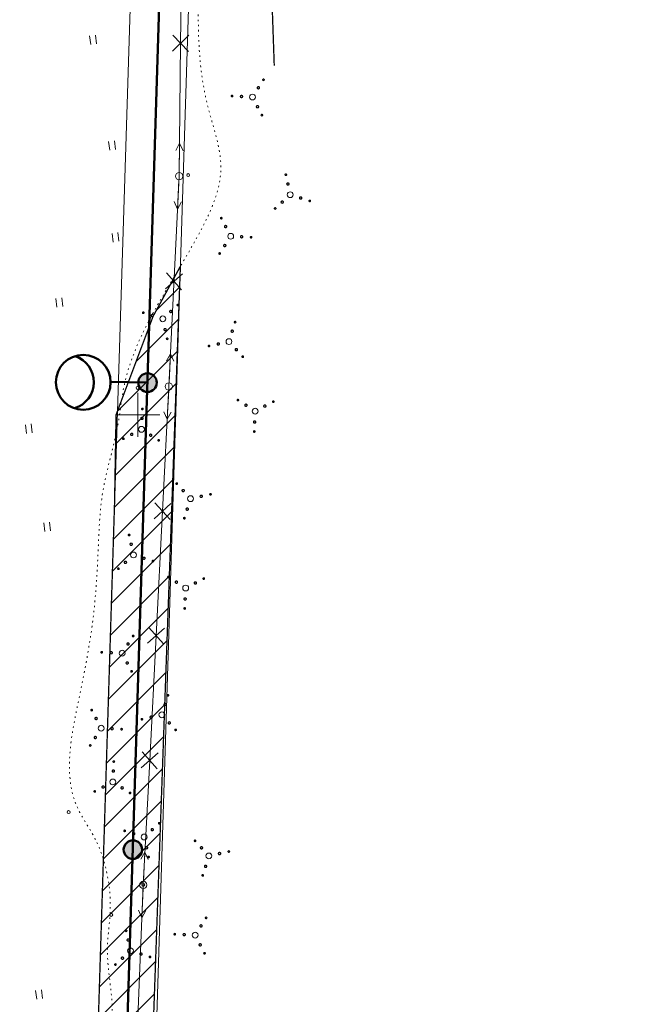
# Model space of a CAD drawing. Header units: millimetres. Extents: x 0 to 1188, y 0 to 841.
# Tile 8 of 76: x 166 to 250, y 370 to 505. Entities that reach past the tile are written whole.
import ezdxf

# ---------------------------------------------------------------- set-up
doc = ezdxf.new("R2010")
doc.units = ezdxf.units.MM
for name, pattern in [('K5LT32789', [0]), ('K5LT32797', [0]), ('K5LT32809', [0]), ('K5LT32813', [0]), ('K5LT32814', [0]), ('K5LT32816', [3.2, 3, -0.2]), ('K5LT32817', [0.7, 0.2, -0.5]), ('K5LT_BASIC', [0]), ('K5LT_THIN', [0])]:
    doc.linetypes.add(name, pattern=pattern)
doc.layers.add('Системный слой', color=7, linetype='Continuous')
doc.styles.add('KDIMTEXTSTYLE', font='GOST_AU.SHX', dxfattribs={"width": 0.96, "oblique": 15, "height": 5})
doc.dimstyles.new('KDIMSTYLE (0.00)', dxfattribs={"dimtxt": 5, "dimasz": 1, "dimexe": 2, "dimexo": 0, "dimgap": 1, "dimtad": 1, "dimlfac": 500, "dimtxsty": 'KDIMTEXTSTYLE', "dimsah": 1, "dimcen": 0, "dimdle": 1, "dimadec": 0, "dimazin": 0, "dimtfac": 0.667, "dimtmove": 0, "dimatfit": 3, "dimfxl": 1, "dimtvp": 1, "dimtolj": 1, "dimtzin": 0, "dimarcsym": 0})

# ---------------------------------------------------------------- blocks, each defined once
blk = doc.blocks.new('KDIMARROW_03')
at = {"layer": 'Системный слой', "color": 0, "linetype": 'K5LT_THIN', "lineweight": 18}
for p, q in [((-1.06, -1.06), (1.06, 1.06)), ((0, 0), (-1, 0)), ((0, 0), (2, 0))]:
    blk.add_line(p, q, dxfattribs=at)
blk = doc.blocks.new('U12')
at = {"layer": 'Системный слой', "color": 1, "linetype": 'K5LT32809', "lineweight": 18, "true_color": 0xff0000}
for p, q in [((183.71, 579.21), (168.04, 79.51)), ((191.71, 578.96), (176.04, 79.26))]:
    blk.add_line(p, q, dxfattribs=at)
blk = doc.blocks.new('U13')
at = {"layer": 'Системный слой', "color": 1, "linetype": 'K5LT32809', "lineweight": 18, "true_color": 0xff0000}
for p, q in [((183.71, 579.21), (168.04, 79.51)), ((191.71, 578.96), (176.04, 79.26))]:
    blk.add_line(p, q, dxfattribs=at)
blk = doc.blocks.new('U18')
at = {"layer": 'Системный слой', "color": 7, "linetype": 'K5LT32813', "lineweight": 18}
for p, q in [((188.36, 501.63), (188.77, 538.05)), ((187.25, 500.54), (189.48, 502.72)), ((189.45, 500.51), (187.27, 502.74)), ((188.16, 483.42), (188.36, 501.63)), ((186.74, 454.61), (188.16, 483.42)), ((186.3, 467.97), (188.61, 470.06)), ((188.5, 467.86), (186.4, 470.17)), ((184.99, 420.48), (186.74, 454.61)), ((184.71, 436.5), (187.03, 438.59)), ((186.91, 436.39), (184.82, 438.7)), ((183.84, 419.44), (186.15, 421.52)), ((186.04, 419.32), (183.95, 421.64)), ((184.12, 403.41), (184.99, 420.48)), ((185.16, 402.26), (183.07, 404.57)), ((182.96, 402.37), (185.28, 404.46)), ((183.24, 386.35), (184.12, 403.41)), ((181.74, 349.96), (183.24, 386.35))]:
    blk.add_line(p, q, dxfattribs=at)
blk = doc.blocks.new('U113')
at = {"layer": 'Системный слой'}
h = blk.add_hatch(color=7, dxfattribs=at)
h.paths.add_polyline_path([(183.82, 455.15), (183.3, 456.31), (183.24, 456.29), (183.19, 456.25), (183.13, 456.22), (183.08, 456.19), (183.03, 456.15), (182.98, 456.11), (182.93, 456.06), (182.89, 456.02), (182.85, 455.97), (182.81, 455.92), (182.77, 455.87), (182.74, 455.81), (182.7, 455.76), (182.67, 455.7), (182.65, 455.64), (182.62, 455.58), (182.6, 455.52), (182.59, 455.46), (182.57, 455.4), (182.56, 455.34), (182.55, 455.27), (182.55, 455.21), (182.55, 455.15), (182.55, 455.08), (182.55, 455.02), (182.56, 454.96), (182.57, 454.89), (182.59, 454.83), (182.61, 454.77), (182.63, 454.71), (182.65, 454.65), (182.68, 454.59), (182.71, 454.53), (182.74, 454.48), (182.77, 454.43), (182.81, 454.37), (182.85, 454.32), (182.89, 454.28), (182.94, 454.23), (182.98, 454.19), (183.03, 454.15), (183.08, 454.11), (183.14, 454.07), (183.19, 454.04), (183.25, 454.01), (183.31, 453.98), (183.37, 453.96), (183.43, 453.94), (183.49, 453.92), (183.55, 453.9), (183.61, 453.89), (183.67, 453.88), (183.74, 453.88), (183.8, 453.87), (183.87, 453.87), (183.93, 453.88), (183.99, 453.89), (184.06, 453.9), (184.12, 453.91), (184.18, 453.92), (184.24, 453.94), (184.3, 453.97), (184.34, 453.98)])
h.paths.add_polyline_path([(184.51, 456.22), (184.46, 456.25), (184.4, 456.28), (184.35, 456.31), (184.29, 456.34), (184.23, 456.36), (184.17, 456.38), (184.1, 456.39), (184.04, 456.4), (183.98, 456.41), (183.92, 456.42), (183.85, 456.42), (183.79, 456.42), (183.72, 456.42), (183.66, 456.41), (183.6, 456.4), (183.53, 456.39), (183.47, 456.37), (183.41, 456.36), (183.35, 456.33), (183.3, 456.31), (183.82, 455.15), (184.34, 453.98), (184.4, 454.01), (184.45, 454.04), (184.51, 454.07), (184.56, 454.11), (184.61, 454.15), (184.66, 454.19), (184.71, 454.23), (184.75, 454.28), (184.8, 454.32), (184.84, 454.37), (184.87, 454.43), (184.91, 454.48), (184.94, 454.53), (184.97, 454.59), (185, 454.65), (185.02, 454.71), (185.04, 454.77), (185.06, 454.83), (185.07, 454.89), (185.08, 454.96), (185.09, 455.02), (185.1, 455.08), (185.1, 455.15), (185.1, 455.21), (185.09, 455.27), (185.08, 455.34), (185.07, 455.4), (185.06, 455.46), (185.04, 455.52), (185.02, 455.58), (185, 455.64), (184.97, 455.7), (184.94, 455.76), (184.91, 455.81), (184.88, 455.87), (184.84, 455.92), (184.8, 455.97), (184.76, 456.02), (184.71, 456.06), (184.66, 456.11), (184.62, 456.15), (184.56, 456.19)])
at = {"layer": 'Системный слой', "color": 7, "linetype": 'K5LT_BASIC', "lineweight": 50}
blk.add_circle((183.82, 455.15), 1.27, dxfattribs=at)
blk = doc.blocks.new('U114')
at = {"layer": 'Системный слой'}
h = blk.add_hatch(color=7, dxfattribs=at)
h.paths.add_polyline_path([(181.82, 391.18), (181.3, 392.34), (181.24, 392.32), (181.18, 392.29), (181.13, 392.25), (181.07, 392.22), (181.02, 392.18), (180.97, 392.14), (180.93, 392.09), (180.88, 392.05), (180.84, 392), (180.8, 391.95), (180.76, 391.9), (180.73, 391.85), (180.7, 391.79), (180.67, 391.73), (180.64, 391.68), (180.62, 391.62), (180.6, 391.56), (180.58, 391.49), (180.57, 391.43), (180.56, 391.37), (180.55, 391.31), (180.54, 391.24), (180.54, 391.18), (180.54, 391.11), (180.55, 391.05), (180.56, 390.99), (180.57, 390.92), (180.58, 390.86), (180.6, 390.8), (180.62, 390.74), (180.64, 390.68), (180.67, 390.62), (180.7, 390.57), (180.73, 390.51), (180.77, 390.46), (180.8, 390.41), (180.84, 390.36), (180.89, 390.31), (180.93, 390.26), (180.98, 390.22), (181.03, 390.18), (181.08, 390.14), (181.13, 390.1), (181.19, 390.07), (181.24, 390.04), (181.3, 390.01), (181.36, 389.99), (181.42, 389.97), (181.48, 389.95), (181.54, 389.93), (181.61, 389.92), (181.67, 389.91), (181.73, 389.91), (181.8, 389.91), (181.86, 389.91), (181.92, 389.91), (181.99, 389.92), (182.05, 389.93), (182.11, 389.94), (182.17, 389.96), (182.24, 389.98), (182.3, 390), (182.33, 390.01)])
h.paths.add_polyline_path([(182.51, 392.25), (182.45, 392.28), (182.4, 392.31), (182.34, 392.34), (182.28, 392.37), (182.22, 392.39), (182.16, 392.41), (182.1, 392.42), (182.04, 392.44), (181.97, 392.45), (181.91, 392.45), (181.85, 392.45), (181.78, 392.45), (181.72, 392.45), (181.65, 392.44), (181.59, 392.44), (181.53, 392.42), (181.47, 392.41), (181.41, 392.39), (181.35, 392.37), (181.3, 392.34), (181.82, 391.18), (182.33, 390.01), (182.39, 390.04), (182.45, 390.07), (182.5, 390.1), (182.55, 390.14), (182.61, 390.18), (182.65, 390.22), (182.7, 390.26), (182.75, 390.31), (182.79, 390.36), (182.83, 390.41), (182.87, 390.46), (182.9, 390.51), (182.93, 390.57), (182.96, 390.62), (182.99, 390.68), (183.01, 390.74), (183.03, 390.8), (183.05, 390.86), (183.07, 390.92), (183.08, 390.99), (183.08, 391.05), (183.09, 391.11), (183.09, 391.18), (183.09, 391.24), (183.09, 391.31), (183.08, 391.37), (183.07, 391.43), (183.05, 391.49), (183.04, 391.56), (183.01, 391.62), (182.99, 391.68), (182.97, 391.73), (182.94, 391.79), (182.9, 391.85), (182.87, 391.9), (182.83, 391.95), (182.79, 392), (182.75, 392.05), (182.71, 392.09), (182.66, 392.14), (182.61, 392.18), (182.56, 392.22)])
at = {"layer": 'Системный слой', "color": 7, "linetype": 'K5LT_BASIC', "lineweight": 50}
blk.add_circle((181.82, 391.18), 1.27, dxfattribs=at)
blk = doc.blocks.new('U247')
at = {"layer": 'Системный слой', "color": 7, "linetype": 'K5LT32797', "lineweight": 18}
blk.add_circle((183.24, 386.35), 0.5, dxfattribs=at)
blk = doc.blocks.new('U248')
at = {"layer": 'Системный слой', "color": 7, "linetype": 'K5LT32797', "lineweight": 18}
for p, q in [((183.47, 390.84), (182.92, 389.87)), ((183.27, 386.85), (183.47, 390.84)), ((183.47, 390.84), (183.92, 389.82))]:
    blk.add_line(p, q, dxfattribs=at)
blk = doc.blocks.new('U249')
at = {"layer": 'Системный слой', "color": 7, "linetype": 'K5LT32797', "lineweight": 18}
for p, q in [((183.22, 385.85), (183.06, 381.85)), ((183.06, 381.85), (182.6, 382.87)), ((183.06, 381.85), (183.6, 382.83))]:
    blk.add_line(p, q, dxfattribs=at)
blk = doc.blocks.new('U250')
at = {"layer": 'Системный слой', "color": 7, "linetype": 'K5LT32797', "lineweight": 18}
blk.add_circle((186.74, 454.61), 0.5, dxfattribs=at)
blk = doc.blocks.new('U251')
at = {"layer": 'Системный слой', "color": 7, "linetype": 'K5LT32797', "lineweight": 18}
for p, q in [((186.96, 459.11), (186.42, 458.13)), ((186.77, 455.11), (186.96, 459.11)), ((186.96, 459.11), (187.41, 458.08))]:
    blk.add_line(p, q, dxfattribs=at)
blk = doc.blocks.new('U252')
at = {"layer": 'Системный слой', "color": 7, "linetype": 'K5LT32797', "lineweight": 18}
blk.add_circle((188.16, 483.42), 0.5, dxfattribs=at)
blk = doc.blocks.new('U253')
at = {"layer": 'Системный слой', "color": 7, "linetype": 'K5LT32797', "lineweight": 18}
for p, q in [((188.21, 487.92), (187.7, 486.92)), ((188.16, 483.92), (188.21, 487.92)), ((188.21, 487.92), (188.7, 486.91))]:
    blk.add_line(p, q, dxfattribs=at)
blk = doc.blocks.new('U254')
at = {"layer": 'Системный слой', "color": 7, "linetype": 'K5LT32797', "lineweight": 18}
for p, q in [((188.13, 482.92), (187.94, 478.92)), ((187.94, 478.92), (187.49, 479.94)), ((187.94, 478.92), (188.49, 479.9))]:
    blk.add_line(p, q, dxfattribs=at)
blk = doc.blocks.new('U386')
at = {"layer": 'Системный слой', "color": 7, "linetype": 'K5LT32789', "const_width": 0.18}
for points in [[(180.96, 379.99, 1), (180.82, 380.14, 1)], [(181.27, 378.69, 1), (181.07, 378.91, 1)], [(180.49, 376.21, 1), (180.28, 376.43, 1)], [(183.02, 376.77, 1), (182.82, 376.99, 1)], [(184.23, 376.42, 1), (184.09, 376.56, 1)], [(179.49, 375.37, 1), (179.36, 375.52, 1)]]:
    blk.add_lwpolyline(points, format="xyb", close=True, dxfattribs=at)
at = {"layer": 'Системный слой', "color": 7, "linetype": 'K5LT32797', "lineweight": 18}
blk.add_circle((181.49, 377.33), 0.4, dxfattribs=at)
blk = doc.blocks.new('U387')
at = {"layer": 'Системный слой', "color": 7, "linetype": 'K5LT32789', "const_width": 0.18}
for points in [[(191.85, 381.74, 1), (191.86, 381.94, 1)], [(191.15, 380.59, 1), (191.16, 380.89, 1)], [(187.55, 379.5, 1), (187.56, 379.7, 1)], [(188.84, 379.39, 1), (188.86, 379.69, 1)], [(191.03, 377.99, 1), (191.05, 378.29, 1)], [(191.63, 376.89, 1), (191.64, 377.09, 1)]]:
    blk.add_lwpolyline(points, format="xyb", close=True, dxfattribs=at)
at = {"layer": 'Системный слой', "color": 7, "linetype": 'K5LT32797', "lineweight": 18}
blk.add_circle((190.35, 379.48), 0.4, dxfattribs=at)
blk = doc.blocks.new('U388')
at = {"layer": 'Системный слой', "color": 7, "linetype": 'K5LT32789', "const_width": 0.18}
for points in [[(190.27, 392.32, 1), (190.41, 392.46, 1)], [(191.11, 391.33, 1), (191.33, 391.53, 1)], [(194.89, 390.86, 1), (195.04, 390.99, 1)], [(193.58, 390.54, 1), (193.81, 390.75, 1)], [(191.67, 388.79, 1), (191.89, 388.99, 1)], [(191.31, 387.59, 1), (191.46, 387.72, 1)]]:
    blk.add_lwpolyline(points, format="xyb", close=True, dxfattribs=at)
at = {"layer": 'Системный слой', "color": 7, "linetype": 'K5LT32797', "lineweight": 18}
blk.add_circle((192.23, 390.32), 0.4, dxfattribs=at)
blk = doc.blocks.new('U389')
at = {"layer": 'Системный слой', "color": 7, "linetype": 'K5LT32789', "const_width": 0.18}
for points in [[(179.1, 403.25, 1), (179.3, 403.24, 1)], [(178.99, 401.95, 1), (179.29, 401.94, 1)], [(176.49, 399.16, 1), (176.69, 399.15, 1)], [(177.59, 399.76, 1), (177.89, 399.75, 1)], [(180.19, 399.65, 1), (180.49, 399.63, 1)], [(181.33, 398.95, 1), (181.53, 398.94, 1)]]:
    blk.add_lwpolyline(points, format="xyb", close=True, dxfattribs=at)
at = {"layer": 'Системный слой', "color": 7, "linetype": 'K5LT32797', "lineweight": 18}
blk.add_circle((179.07, 400.45), 0.4, dxfattribs=at)
blk = doc.blocks.new('U390')
at = {"layer": 'Системный слой', "color": 7, "linetype": 'K5LT32789', "const_width": 0.18}
for points in [[(180.63, 393.83, 1), (180.76, 393.68, 1)], [(184.37, 394.03, 1), (184.57, 393.81, 1)], [(185.36, 394.87, 1), (185.5, 394.72, 1)], [(181.83, 393.47, 1), (182.03, 393.25, 1)], [(183.58, 391.55, 1), (183.79, 391.33, 1)], [(183.9, 390.25, 1), (184.03, 390.1, 1)]]:
    blk.add_lwpolyline(points, format="xyb", close=True, dxfattribs=at)
at = {"layer": 'Системный слой', "color": 7, "linetype": 'K5LT32797', "lineweight": 18}
blk.add_circle((183.36, 392.91), 0.4, dxfattribs=at)
blk = doc.blocks.new('U391')
at = {"layer": 'Системный слой', "color": 7, "linetype": 'K5LT32789', "const_width": 0.18}
for points in [[(176.18, 410.39, 1), (176.17, 410.19, 1)], [(176.78, 409.29, 1), (176.77, 408.99, 1)], [(178.97, 407.89, 1), (178.96, 407.59, 1)], [(180.27, 407.78, 1), (180.26, 407.58, 1)], [(176.67, 406.69, 1), (176.66, 406.39, 1)], [(175.97, 405.55, 1), (175.96, 405.35, 1)]]:
    blk.add_lwpolyline(points, format="xyb", close=True, dxfattribs=at)
at = {"layer": 'Системный слой', "color": 7, "linetype": 'K5LT32797', "lineweight": 18}
blk.add_circle((177.47, 407.81), 0.4, dxfattribs=at)
blk = doc.blocks.new('U392')
at = {"layer": 'Системный слой', "color": 7, "linetype": 'K5LT32789', "const_width": 0.18}
for points in [[(186.35, 411.18, 1), (186.13, 410.98, 1)], [(186.7, 412.39, 1), (186.56, 412.25, 1)], [(183.12, 409.11, 1), (182.98, 408.98, 1)], [(184.43, 409.43, 1), (184.21, 409.23, 1)], [(186.91, 408.64, 1), (186.69, 408.44, 1)], [(187.75, 407.65, 1), (187.6, 407.52, 1)]]:
    blk.add_lwpolyline(points, format="xyb", close=True, dxfattribs=at)
at = {"layer": 'Системный слой', "color": 7, "linetype": 'K5LT32797', "lineweight": 18}
blk.add_circle((185.79, 409.65), 0.4, dxfattribs=at)
blk = doc.blocks.new('U393')
at = {"layer": 'Системный слой', "color": 7, "linetype": 'K5LT32789', "const_width": 0.18}
for points in [[(186.79, 428.52, 1), (186.59, 428.52, 1)], [(187.93, 427.81, 1), (187.63, 427.83, 1)], [(190.53, 427.7, 1), (190.23, 427.71, 1)], [(191.63, 428.3, 1), (191.43, 428.31, 1)], [(189.13, 425.51, 1), (188.83, 425.52, 1)], [(189.02, 424.21, 1), (188.82, 424.22, 1)]]:
    blk.add_lwpolyline(points, format="xyb", close=True, dxfattribs=at)
at = {"layer": 'Системный слой', "color": 7, "linetype": 'K5LT32797', "lineweight": 18}
blk.add_circle((189.05, 427.01), 0.4, dxfattribs=at)
blk = doc.blocks.new('U394')
at = {"layer": 'Системный слой', "color": 7, "linetype": 'K5LT32789', "const_width": 0.18}
for points in [[(181.37, 434.2, 1), (181.23, 434.35, 1)], [(181.68, 432.9, 1), (181.48, 433.12, 1)], [(180.9, 430.42, 1), (180.69, 430.64, 1)], [(183.43, 430.98, 1), (183.23, 431.2, 1)], [(184.64, 430.63, 1), (184.5, 430.77, 1)], [(179.9, 429.58, 1), (179.77, 429.73, 1)]]:
    blk.add_lwpolyline(points, format="xyb", close=True, dxfattribs=at)
at = {"layer": 'Системный слой', "color": 7, "linetype": 'K5LT32797', "lineweight": 18}
blk.add_circle((181.9, 431.54), 0.4, dxfattribs=at)
blk = doc.blocks.new('U395')
at = {"layer": 'Системный слой', "color": 7, "linetype": 'K5LT32789', "const_width": 0.18}
for points in [[(181.15, 419.2, 1), (181.16, 419.5, 1)], [(181.85, 420.34, 1), (181.86, 420.54, 1)], [(177.54, 418.11, 1), (177.55, 418.31, 1)], [(178.84, 418, 1), (178.85, 418.3, 1)], [(181.03, 416.6, 1), (181.04, 416.9, 1)], [(181.63, 415.5, 1), (181.64, 415.7, 1)]]:
    blk.add_lwpolyline(points, format="xyb", close=True, dxfattribs=at)
at = {"layer": 'Системный слой', "color": 7, "linetype": 'K5LT32797', "lineweight": 18}
blk.add_circle((180.35, 418.08), 0.4, dxfattribs=at)
blk = doc.blocks.new('U396')
at = {"layer": 'Системный слой', "color": 7, "linetype": 'K5LT32789', "const_width": 0.18}
for points in [[(187.75, 441.25, 1), (187.9, 441.38, 1)], [(188.6, 440.26, 1), (188.82, 440.46, 1)], [(191.07, 439.47, 1), (191.29, 439.68, 1)], [(192.38, 439.79, 1), (192.53, 439.92, 1)], [(189.15, 437.72, 1), (189.38, 437.92, 1)], [(188.8, 436.51, 1), (188.95, 436.65, 1)]]:
    blk.add_lwpolyline(points, format="xyb", close=True, dxfattribs=at)
at = {"layer": 'Системный слой', "color": 7, "linetype": 'K5LT32797', "lineweight": 18}
blk.add_circle((189.72, 439.25), 0.4, dxfattribs=at)
blk = doc.blocks.new('U397')
at = {"layer": 'Системный слой', "color": 7, "linetype": 'K5LT32789', "const_width": 0.18}
for points in [[(182.91, 450.25, 1), (183.21, 450.24, 1)], [(183.02, 451.55, 1), (183.22, 451.54, 1)], [(181.51, 448.06, 1), (181.81, 448.05, 1)], [(184.11, 447.95, 1), (184.41, 447.93, 1)], [(180.41, 447.46, 1), (180.61, 447.45, 1)], [(185.25, 447.25, 1), (185.45, 447.24, 1)]]:
    blk.add_lwpolyline(points, format="xyb", close=True, dxfattribs=at)
at = {"layer": 'Системный слой', "color": 7, "linetype": 'K5LT32797', "lineweight": 18}
blk.add_circle((182.99, 448.75), 0.4, dxfattribs=at)
blk = doc.blocks.new('U398')
at = {"layer": 'Системный слой', "color": 7, "linetype": 'K5LT32789', "const_width": 0.18}
for points in [[(187.91, 465.84, 1), (188.04, 465.69, 1)], [(183.17, 464.79, 1), (183.31, 464.65, 1)], [(184.38, 464.44, 1), (184.58, 464.22, 1)], [(186.92, 465, 1), (187.12, 464.78, 1)], [(186.13, 462.52, 1), (186.33, 462.3, 1)], [(186.45, 461.22, 1), (186.58, 461.07, 1)]]:
    blk.add_lwpolyline(points, format="xyb", close=True, dxfattribs=at)
at = {"layer": 'Системный слой', "color": 7, "linetype": 'K5LT32797', "lineweight": 18}
blk.add_circle((185.91, 463.88), 0.4, dxfattribs=at)
blk = doc.blocks.new('U399')
at = {"layer": 'Системный слой', "color": 7, "linetype": 'K5LT32789', "const_width": 0.18}
for points in [[(193.93, 477.77, 1), (193.92, 477.57, 1)], [(194.53, 476.67, 1), (194.52, 476.37, 1)], [(196.72, 475.27, 1), (196.71, 474.97, 1)], [(198.02, 475.16, 1), (198.01, 474.96, 1)], [(194.42, 474.07, 1), (194.4, 473.77, 1)], [(193.71, 472.93, 1), (193.7, 472.73, 1)]]:
    blk.add_lwpolyline(points, format="xyb", close=True, dxfattribs=at)
at = {"layer": 'Системный слой', "color": 7, "linetype": 'K5LT32797', "lineweight": 18}
blk.add_circle((195.22, 475.19), 0.4, dxfattribs=at)
blk = doc.blocks.new('U400')
at = {"layer": 'Системный слой', "color": 7, "linetype": 'K5LT32789', "const_width": 0.18}
for points in [[(195.9, 463.5, 1), (195.75, 463.36, 1)], [(195.54, 462.29, 1), (195.32, 462.09, 1)], [(192.32, 460.23, 1), (192.17, 460.09, 1)], [(193.63, 460.54, 1), (193.41, 460.34, 1)], [(196.1, 459.76, 1), (195.88, 459.55, 1)], [(196.95, 458.76, 1), (196.8, 458.63, 1)]]:
    blk.add_lwpolyline(points, format="xyb", close=True, dxfattribs=at)
at = {"layer": 'Системный слой', "color": 7, "linetype": 'K5LT32797', "lineweight": 18}
blk.add_circle((194.98, 460.76), 0.4, dxfattribs=at)
blk = doc.blocks.new('U401')
at = {"layer": 'Системный слой', "color": 7, "linetype": 'K5LT32789', "const_width": 0.18}
for points in [[(196.31, 452.75, 1), (196.11, 452.75, 1)], [(197.46, 452.04, 1), (197.16, 452.06, 1)], [(200.05, 451.93, 1), (199.75, 451.94, 1)], [(201.15, 452.53, 1), (200.96, 452.54, 1)], [(198.65, 449.74, 1), (198.35, 449.75, 1)], [(198.55, 448.44, 1), (198.35, 448.45, 1)]]:
    blk.add_lwpolyline(points, format="xyb", close=True, dxfattribs=at)
at = {"layer": 'Системный слой', "color": 7, "linetype": 'K5LT32797', "lineweight": 18}
blk.add_circle((198.57, 451.24), 0.4, dxfattribs=at)
blk = doc.blocks.new('U402')
at = {"layer": 'Системный слой', "color": 7, "linetype": 'K5LT32789', "const_width": 0.18}
for points in [[(202.85, 483.54, 1), (202.71, 483.69, 1)], [(203.16, 482.24, 1), (202.96, 482.46, 1)], [(202.38, 479.76, 1), (202.18, 479.98, 1)], [(204.91, 480.32, 1), (204.71, 480.54, 1)], [(206.12, 479.96, 1), (205.99, 480.11, 1)], [(201.38, 478.92, 1), (201.25, 479.07, 1)]]:
    blk.add_lwpolyline(points, format="xyb", close=True, dxfattribs=at)
at = {"layer": 'Системный слой', "color": 7, "linetype": 'K5LT32797', "lineweight": 18}
blk.add_circle((203.38, 480.88), 0.4, dxfattribs=at)
blk = doc.blocks.new('U403')
at = {"layer": 'Системный слой', "color": 7, "linetype": 'K5LT32789', "const_width": 0.18}
for points in [[(199.71, 496.52, 1), (199.72, 496.72, 1)], [(199.01, 495.38, 1), (199.02, 495.68, 1)], [(195.4, 494.29, 1), (195.41, 494.49, 1)], [(196.7, 494.18, 1), (196.71, 494.48, 1)], [(198.89, 492.78, 1), (198.9, 493.08, 1)], [(199.49, 491.68, 1), (199.5, 491.88, 1)]]:
    blk.add_lwpolyline(points, format="xyb", close=True, dxfattribs=at)
at = {"layer": 'Системный слой', "color": 7, "linetype": 'K5LT32797', "lineweight": 18}
blk.add_circle((198.21, 494.26), 0.4, dxfattribs=at)
blk = doc.blocks.new('U467')
at = {"layer": 'Системный слой', "color": 7, "linetype": 'K5LT32797', "lineweight": 18}
for p, q in [((168.63, 370.7), (168.48, 371.89)), ((169.42, 370.79), (169.27, 371.99))]:
    blk.add_line(p, q, dxfattribs=at)
blk = doc.blocks.new('U474')
at = {"layer": 'Системный слой', "color": 7, "linetype": 'K5LT32797', "lineweight": 18}
for p, q in [((169.74, 434.76), (169.59, 435.95)), ((170.53, 434.86), (170.38, 436.05))]:
    blk.add_line(p, q, dxfattribs=at)
blk = doc.blocks.new('U475')
at = {"layer": 'Системный слой', "color": 7, "linetype": 'K5LT32797', "lineweight": 18}
for p, q in [((167.24, 448.19), (167.09, 449.38)), ((168.03, 448.29), (167.89, 449.48))]:
    blk.add_line(p, q, dxfattribs=at)
blk = doc.blocks.new('U477')
at = {"layer": 'Системный слой', "color": 7, "linetype": 'K5LT32797', "lineweight": 18}
for p, q in [((178.64, 486.99), (178.49, 488.18)), ((179.43, 487.09), (179.28, 488.28))]:
    blk.add_line(p, q, dxfattribs=at)
blk = doc.blocks.new('U478')
at = {"layer": 'Системный слой', "color": 7, "linetype": 'K5LT32797', "lineweight": 18}
for p, q in [((179.1, 474.4), (178.96, 475.59)), ((179.9, 474.5), (179.75, 475.69))]:
    blk.add_line(p, q, dxfattribs=at)
blk = doc.blocks.new('U479')
at = {"layer": 'Системный слой', "color": 7, "linetype": 'K5LT32797', "lineweight": 18}
for p, q in [((171.41, 465.47), (171.26, 466.67)), ((172.21, 465.57), (172.06, 466.76))]:
    blk.add_line(p, q, dxfattribs=at)
blk = doc.blocks.new('U487')
at = {"layer": 'Системный слой', "color": 7, "linetype": 'K5LT32797', "lineweight": 18}
for p, q in [((176.03, 501.44), (175.88, 502.63)), ((176.82, 501.54), (176.67, 502.73))]:
    blk.add_line(p, q, dxfattribs=at)
blk = doc.blocks.new('U530')
at = {"layer": 'Системный слой', "color": 7, "linetype": 'K5LT32797', "lineweight": 18}
for p, q in [((186.72, 454.11), (186.51, 450.12)), ((186.51, 450.12), (186.06, 451.14)), ((186.51, 450.12), (187.06, 451.09))]:
    blk.add_line(p, q, dxfattribs=at)
blk = doc.blocks.new('U1315')
at = {"layer": 'Системный слой', "color": 7, "linetype": 'K5LT_BASIC', "lineweight": 50}
blk.add_line((178.75, 455.27), (183.82, 455.15), dxfattribs=at)
blk.add_circle((175.01, 455.19), 3.75, dxfattribs=at)
blk.add_arc((172.71, 455.21), 3.75, 287.3803, 71.7559, dxfattribs=at)

msp = doc.modelspace()

# ---------------------------------------------------------------- hatches: boundary and pattern name
at = {"layer": 'Системный слой'}
h = msp.add_hatch(dxfattribs=at)
h.set_pattern_fill('Металл', angle=45, style=0, pattern_type=0)
h.set_pattern_definition([(45, (0, 0), (-2.12132, 2.12132), [])])
h.paths.add_polyline_path([(182.710927, 313.862066), (188.323906, 471.074452), (184.580668, 464.217938), (179.511309, 450.735736), (179.304973, 438.707133), (178.588679, 415.865259), (177.143045, 369.765449), (176.615909, 341.354656), (179.118391, 326.140816)])

# ---------------------------------------------------------------- linework, layer by layer
at = {"layer": 'Системный слой', "color": 7, "linetype": 'K5LT_BASIC', "lineweight": 50}
msp.add_line((187.709106, 579.087753), (172.039038, 79.38527), dxfattribs=at)
at = {"layer": 'Системный слой', "color": 3, "linetype": 'K5LT32814', "lineweight": 18, "true_color": 0x00ff00}
for p, q in [((182.511035, 453.736009), (182.511582, 447.736009)), ((185.511309, 450.736282), (179.511309, 450.735736))]:
    msp.add_line(p, q, dxfattribs=at)
at = {"layer": 'Системный слой', "color": 8, "linetype": 'K5LT32816', "true_color": 0x808080, "const_width": 0.18}
msp.add_lwpolyline([(201.189858, 498.544115), (199.970678, 533.64022)], dxfattribs=at)
at = {"layer": 'Системный слой', "color": 3, "linetype": 'K5LT32814', "true_color": 0x00ff00, "const_width": 0.18}
msp.add_lwpolyline([(179.511309, 450.735736), (184.580668, 464.217938), (188.323906, 471.074452), (182.710927, 313.862066), (179.118391, 326.140816), (176.615909, 341.354656), (177.143045, 369.765449), (178.588679, 415.865259), (179.304973, 438.707133)], close=True, dxfattribs=at)
at = {"layer": 'Системный слой', "color": 7, "linetype": 'K5LT32797', "lineweight": 18}
for centre in [(189.388997, 483.56951), (182.45156, 454.417546), (173.011001, 396.321702), (183.243142, 386.348742), (178.850891, 382.245954)]:
    msp.add_circle(centre, 0.2, dxfattribs=at)
at = {"layer": 'Системный слой', "color": 7, "linetype": 'K5LT32817', "lineweight": 18}
msp.add_open_spline([(196.721096, 297.576051), (194.715738, 298.770574), (191.848636, 300.478408), (186.555471, 304.60168), (182.928003, 312.145972), (180.378983, 322.551183), (177.032606, 334.154829), (176.058296, 346.946229), (177.639063, 358.862047), (179.626013, 369.125071), (177.933438, 376.475126), (179.171373, 384.449802), (177.965868, 391.262749), (171.763934, 399.842709), (174.423626, 411.419689), (176.584451, 422.848911), (177.076535, 432.199187), (177.380031, 440.817941), (179.749516, 447.91735), (181.036734, 460.815999), (189.080077, 470.953218), (195.089931, 484.360224), (190.346664, 496.338181), (190.867122, 508.520442), (191.001094, 519.499148), (193.1041, 526.335856), (189.218575, 530.947013), (189.093326, 535.45), (189.784315, 541.104237), (191.941592, 547.06588), (191.266063, 554.323515), (195.242477, 564.95347), (194.341441, 575.9883), (193.179614, 586.699987), (193.63965, 591.794838), (196.077764, 595.64798), (201.09457, 596.874039), (206.789929, 597.150586), (210.7146, 600.014168), (212.328464, 601.191702)], degree=3, knots=[0, 0, 0, 0, 3.5019404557, 5.0067975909, 9.9982236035, 15.5151283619, 21.2085567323, 28.0498268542, 34.5540486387, 39.2466159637, 43.5564201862, 45.570586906, 51.3253100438, 53.3006096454, 61.1563591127, 67.1031464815, 71.2387852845, 75.1175908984, 79.9857807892, 82.3696881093, 94.3837291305, 98.8612039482, 103.2915959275, 112.7646563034, 116.8921111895, 120.0529495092, 122.5849433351, 125.1982602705, 126.5450921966, 131.1604218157, 134.5138259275, 137.2167536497, 147.9449194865, 150.5548059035, 153.3974056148, 155.5604999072, 156.7419927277, 160.9521714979, 163.8925545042, 163.8925545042, 163.8925545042, 163.8925545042], dxfattribs=at)

# ---------------------------------------------------------------- block references
at = {"layer": 'Системный слой'}
for name in ['U18', 'U12', 'U13', 'U487', 'U403', 'U477', 'U253', 'U254', 'U252', 'U402', 'U399', 'U478', 'U479', 'U398', 'U400', 'U1315', 'U251', 'U113', 'U250', 'U530', 'U401', 'U397', 'U475', 'U396', 'U474', 'U394', 'U393', 'U395', 'U392', 'U391', 'U389', 'U390', 'U114', 'U388', 'U248', 'U249', 'U247', 'U387', 'U386', 'U467']:
    msp.add_blockref(name, (0, 0), dxfattribs=at)

# ---------------------------------------------------------------- dimensions: what is measured, and where the dimension line sits
at = {"layer": 'Системный слой', "color": 7}
msp.add_angular_dim_2l(base=(120.030746, 579.643826), line1=((130.07638, 579.646835), (178.346568, 579.178577)), line2=((130.07638, 579.646835), (111.531294, 211.396415)), location=(122.76311, 572.759828), dimstyle='KDIMSTYLE (0.00)', override={"dimpost": '\\H2.0;\\W0.965;\\Q0;<>', "dimblk1": 'KDIMARROW_03', "dimblk2": 'KDIMARROW_03', "dimclrt": 7, "dimtolj": 1}, dxfattribs=at).render()

doc.saveas('drawing.dxf')
